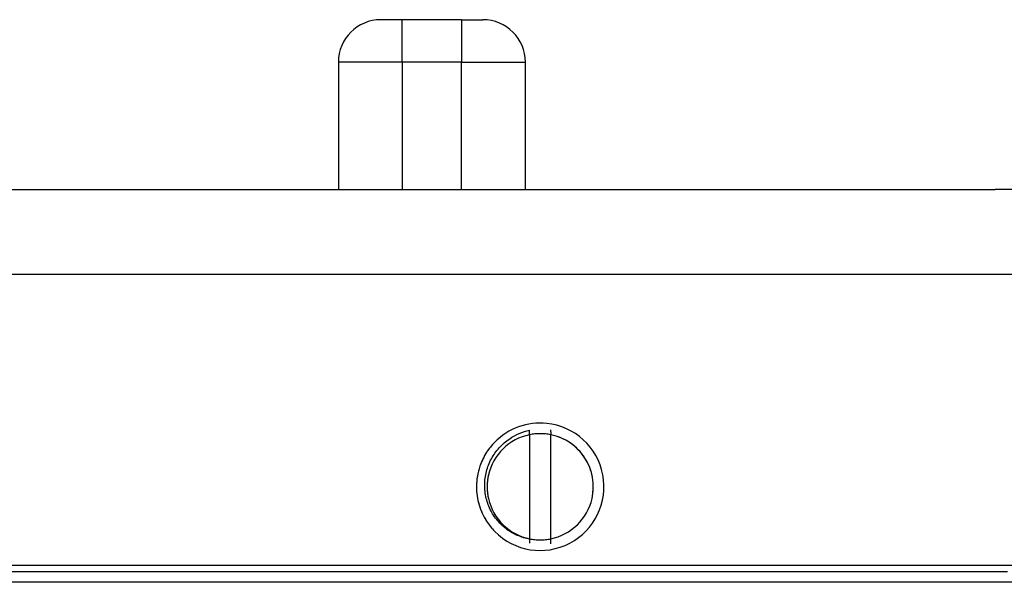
# Model space of a CAD drawing. Extents: x -1765 to 4890, y -3431 to 1272.
# Tile 47 of 189: x 30 to 76, y -2441 to -2415. Entities that reach past the tile are written whole.
import ezdxf

# ---------------------------------------------------------------- set-up
doc = ezdxf.new("R2010")
doc.units = 0
doc.linetypes.add('DASHED', pattern=[15, 7, -8])
doc.layers.get('0').update_dxf_attribs({"linetype": 'CONTINUOUS'})
doc.layers.add('1', color=7, linetype='CONTINUOUS')

# ---------------------------------------------------------------- blocks, each defined once
blk = doc.blocks.new('LATCH_E7018-21201_1__74', base_point=(45, -2440.751))
at = {"color": 7, "linetype": 'CONTINUOUS'}
for p, q in [((48, -2414.751), (47, -2414.751)), ((48, -2416.751), (48, -2414.751)), ((50.802, -2414.751), (48, -2414.751)), ((50.802, -2414.751), (51.802, -2414.751)), ((50.802, -2414.751), (50.802, -2416.751)), ((48, -2416.751), (45, -2416.751)), ((45, -2416.751), (45, -2422.751)), ((48, -2416.751), (48, -2422.751)), ((50.802, -2416.751), (48, -2416.751)), ((50.802, -2422.751), (50.802, -2416.751)), ((50.802, -2416.751), (53.802, -2416.751)), ((53.802, -2422.751), (53.802, -2416.751))]:
    blk.add_line(p, q, dxfattribs=at)
at = {"color": 7, "linetype": 'DASHED'}
for p, q in [((48, -2440.751), (45.5, -2440.751)), ((74.5, -2440.751), (48, -2440.751)), ((76.5, -2440.751), (74.5, -2440.751))]:
    blk.add_line(p, q, dxfattribs=at)
at = {"color": 7, "linetype": 'CONTINUOUS'}
for centre, start, end in [((47, -2416.751), 90, 180), ((51.802, -2416.751), 0, 90)]:
    blk.add_arc(centre, 2, start, end, dxfattribs=at)
blk = doc.blocks.new('LOCK_ASSY__76', base_point=(-42.5, -2440.751))
blk.add_blockref('LATCH_E7018-21201_1__74', (45, -2440.751))
blk = doc.blocks.new('Z_STAGE_PLATE__77', base_point=(-49, -2440.751))
at = {"color": 7, "linetype": 'CONTINUOUS'}
for p, q in [((-27.455, -2422.751), (56.278, -2422.751)), ((56.278, -2422.751), (70.412, -2422.751)), ((70.412, -2422.751), (70.912, -2422.751)), ((70.912, -2422.751), (73.183, -2422.751)), ((73.183, -2422.751), (75.912, -2422.751)), ((76.339, -2422.751), (75.912, -2422.751)), ((99, -2422.751), (76.339, -2422.751)), ((99, -2426.751), (-39, -2426.751)), ((-45, -2440.451), (105, -2440.451)), ((34.7, -2440.751), (25.3, -2440.751)), ((38, -2440.751), (34.7, -2440.751)), ((45.5, -2440.751), (38, -2440.751)), ((48, -2440.751), (45.5, -2440.751)), ((74.5, -2440.751), (48, -2440.751)), ((76.5, -2440.751), (74.5, -2440.751))]:
    blk.add_line(p, q, dxfattribs=at)
for radius, start, end in [(3, 84.1677, 135.6023), (3, -135.6023, 84.1677), (2.5, 78.463, 101.537), (3, 135.6023, 147.2168), (3, 147.2168, 161.2791), (3, 161.2791, 180), (3, 180, -147.2168), (3, -147.2168, -135.6023), (2.5, -101.537, -78.463)]:
    blk.add_arc((54.5, -2436.751), radius, start, end, dxfattribs=at)
at = {"color": 7, "linetype": 'DASHED'}
for start, end in [(101.537, 167.1159), (-12.8841, 78.463), (167.1159, 180), (180, -167.1159), (-167.1159, -101.537), (-78.463, -12.8841)]:
    blk.add_arc((54.5, -2436.751), 2.5, start, end, dxfattribs=at)
blk = doc.blocks.new('CAM_E7018-25002__78', base_point=(70.412, -2422.751))
at = {"color": 7, "linetype": 'DASHED'}
for p, q in [((70.412, -2422.751), (70.912, -2422.751)), ((70.912, -2422.751), (73.183, -2422.751)), ((73.183, -2422.751), (75.912, -2422.751)), ((76.339, -2422.751), (75.912, -2422.751))]:
    blk.add_line(p, q, dxfattribs=at)
blk = doc.blocks.new('RAIL_E7018-23701_1__79', base_point=(-42.088, -2422.751))
at = {"color": 7, "linetype": 'DASHED'}
for p, q in [((-27.455, -2422.751), (56.278, -2422.751)), ((56.278, -2422.751), (70.412, -2422.751)), ((70.412, -2422.751), (70.912, -2422.751))]:
    blk.add_line(p, q, dxfattribs=at)
blk = doc.blocks.new('RAIL_E7018-23701_2__80', base_point=(-42.088, -2422.751))
at = {"color": 7, "linetype": 'DASHED'}
for p, q in [((-27.455, -2422.751), (56.278, -2422.751)), ((56.278, -2422.751), (70.412, -2422.751)), ((70.412, -2422.751), (70.912, -2422.751))]:
    blk.add_line(p, q, dxfattribs=at)
blk = doc.blocks.new('CLAMP_ASSY__81', base_point=(-94.807, -2432.751))
for name, p in [('RAIL_E7018-23701_1__79', (-42.088, -2422.751)), ('RAIL_E7018-23701_2__80', (-42.088, -2422.751)), ('CAM_E7018-25002__78', (70.412, -2422.751))]:
    blk.add_blockref(name, p)
blk = doc.blocks.new('PIN_E7018-23703_2__86', base_point=(51.5, -2439.751))
at = {"color": 7, "linetype": 'DASHED'}
for p, q in [((54, -2434.287), (54, -2434.302)), ((55, -2434.159), (55, -2434.062)), ((55, -2434.163), (55, -2434.159)), ((54, -2439.201), (54, -2439.215)), ((54, -2439.215), (54, -2439.254)), ((54, -2439.254), (54, -2439.413)), ((55, -2439.34), (55, -2439.201)), ((55, -2439.344), (55, -2439.34)), ((55, -2439.44), (55, -2439.344))]:
    blk.add_line(p, q, dxfattribs=at)
for radius, start, end in [(3, 84.1677, 135.6023), (3, -135.6023, 84.1677), (2.5, 101.537, 167.1159), (2.5, 78.463, 101.537), (2.5, -12.8841, 78.463), (3, 135.6023, 147.2168), (3, 147.2168, 161.2791), (3, 161.2791, 180), (2.5, 167.1159, 180), (3, 180, -147.2168), (2.5, 180, -167.1159), (2.5, -167.1159, -101.537), (2.5, -78.463, -12.8841), (3, -147.2168, -135.6023), (2.5, -101.537, -78.463)]:
    blk.add_arc((54.5, -2436.751), radius, start, end, dxfattribs=at)
blk = doc.blocks.new('PIN_E7018-23703_7__87', base_point=(51.5, -2439.751))
at = {"color": 7, "linetype": 'CONTINUOUS'}
for p, q in [((54, -2434.287), (54, -2434.089)), ((54, -2434.287), (54, -2434.302)), ((54, -2434.302), (54, -2439.201)), ((55, -2434.159), (55, -2434.062)), ((55, -2434.163), (55, -2434.159)), ((55, -2434.163), (55, -2434.302)), ((55, -2439.201), (55, -2434.302)), ((54, -2439.201), (54, -2439.215)), ((54, -2439.215), (54, -2439.254)), ((54, -2439.254), (54, -2439.413)), ((54, -2439.414), (54, -2439.413)), ((55, -2439.34), (55, -2439.201)), ((55, -2439.344), (55, -2439.34)), ((55, -2439.44), (55, -2439.344))]:
    blk.add_line(p, q, dxfattribs=at)
at = {"color": 7, "linetype": 'DASHED'}
for start, end in [(84.1677, 135.6023), (-135.6023, 84.1677), (135.6023, 147.2168), (147.2168, 161.2791), (161.2791, 180), (180, -147.2168), (-147.2168, -135.6023)]:
    blk.add_arc((54.5, -2436.751), 3, start, end, dxfattribs=at)
at = {"color": 7, "linetype": 'CONTINUOUS'}
for start, end in [(101.537, 167.1159), (-12.8841, 78.463), (167.1159, 180), (180, -167.1159), (-167.1159, -101.537), (-78.463, -12.8841)]:
    blk.add_arc((54.5, -2436.751), 2.5, start, end, dxfattribs=at)
blk.add_open_spline([(54, -2439.215), (53.794, -2439.179), (53.621, -2439.123), (53.489, -2439.069), (53.356, -2439.016), (53.194, -2438.937), (53.021, -2438.821), (52.924, -2438.756), (52.841, -2438.69), (52.771, -2438.629), (52.683, -2438.552), (52.609, -2438.477), (52.546, -2438.407), (52.484, -2438.338), (52.417, -2438.256), (52.351, -2438.161), (52.285, -2438.066), (52.231, -2437.975), (52.188, -2437.893), (52.133, -2437.788), (52.09, -2437.69), (52.056, -2437.601), (52.015, -2437.492), (51.984, -2437.389), (51.962, -2437.297), (51.91, -2437.085), (51.887, -2436.872), (51.888, -2436.664), (51.889, -2436.452), (51.917, -2436.241), (51.969, -2436.034), (51.998, -2435.92), (52.032, -2435.818), (52.067, -2435.73), (52.109, -2435.62), (52.155, -2435.524), (52.2, -2435.44), (52.251, -2435.345), (52.308, -2435.253), (52.37, -2435.164), (52.426, -2435.085), (52.493, -2434.999), (52.573, -2434.91), (52.719, -2434.75), (52.883, -2434.608), (53.063, -2434.486), (53.347, -2434.296), (53.664, -2434.161), (54, -2434.089)], degree=3, knots=[0.501729, 0.501729, 0.501729, 0.501729, 1.034204, 1.034204, 1.034204, 1.564955, 1.564955, 1.564955, 1.880198, 1.880198, 1.880198, 2.195794, 2.195794, 2.195794, 2.509545, 2.509545, 2.509545, 2.824393, 2.824393, 2.824393, 3.144319, 3.144319, 3.144319, 3.462655, 3.462655, 3.462655, 4.100823, 4.100823, 4.100823, 4.737432, 4.737432, 4.737432, 5.057252, 5.057252, 5.057252, 5.37668, 5.37668, 5.37668, 5.700392, 5.700392, 5.700392, 6.025908, 6.025908, 6.025908, 6.675176, 6.675176, 6.675176, 7.69713, 7.69713, 7.69713, 7.69713], dxfattribs=at)
blk = doc.blocks.new('LATCHPINS__90', base_point=(-29, -2439.751))
for name in ['PIN_E7018-23703_2__86', 'PIN_E7018-23703_7__87']:
    blk.add_blockref(name, (51.5, -2439.751))
blk = doc.blocks.new('Z-STAGE_ASSY__91', base_point=(-94.807, -2451.751))
for name, p in [('LOCK_ASSY__76', (-42.5, -2440.751)), ('Z_STAGE_PLATE__77', (-49, -2440.751)), ('CLAMP_ASSY__81', (-94.807, -2432.751)), ('LATCHPINS__90', (-29, -2439.751))]:
    blk.add_blockref(name, p)
blk = doc.blocks.new('PLATE_E7018-27702__92', base_point=(-49, -2450.751))
at = {"color": 7, "linetype": 'DASHED'}
for p, q in [((34.7, -2440.751), (25.3, -2440.751)), ((38, -2440.751), (34.7, -2440.751)), ((45.5, -2440.751), (38, -2440.751)), ((48, -2440.751), (45.5, -2440.751)), ((74.5, -2440.751), (48, -2440.751)), ((76.5, -2440.751), (74.5, -2440.751))]:
    blk.add_line(p, q, dxfattribs=at)
at = {"color": 7, "linetype": 'CONTINUOUS'}
blk.add_line((105, -2441.251), (-45, -2441.251), dxfattribs=at)
blk = doc.blocks.new('PLATE_ASSY_E7018-67702_102', base_point=(-49, -2450.751))
blk.add_blockref('PLATE_E7018-27702__92', (-49, -2450.751))
blk = doc.blocks.new('E7018FA_ASSY_2', base_point=(-94.807, -2451.751))
for name, p in [('Z-STAGE_ASSY__91', (-94.807, -2451.751)), ('PLATE_ASSY_E7018-67702_102', (-49, -2450.751))]:
    blk.add_blockref(name, p)
blk = doc.blocks.new('E7018FA__105', base_point=(-94.807, -2451.751))
blk.add_blockref('E7018FA_ASSY_2', (-94.807, -2451.751))
blk = doc.blocks.new('E7018C_512_ASSY__202', base_point=(-220.3, -2519.751))
blk.add_blockref('E7018FA__105', (-94.807, -2451.751))
blk = doc.blocks.new('SEC1__203', base_point=(-220.3, -2519.751))
blk.add_blockref('E7018C_512_ASSY__202', (-220.3, -2519.751))
blk = doc.blocks.new('VIEW1_POGO_TOWER__234', base_point=(-239.987, -2814.656))
blk.add_blockref('SEC1__203', (-220.3, -2519.751))
blk = doc.blocks.new('SEC_DD__235', base_point=(373.99, -2456.251))
blk.add_blockref('VIEW1_POGO_TOWER__234', (-239.987, -2814.656))
blk = doc.blocks.new('D-E6980-90193-1S11B__236', base_point=(398.638, -2222.889))
at = {"layer": '1'}
blk.add_blockref('SEC_DD__235', (373.99, -2456.251), dxfattribs=at)

msp = doc.modelspace()

# ---------------------------------------------------------------- block references
msp.add_blockref('D-E6980-90193-1S11B__236', (398.638, -2222.889))

doc.saveas('drawing.dxf')
